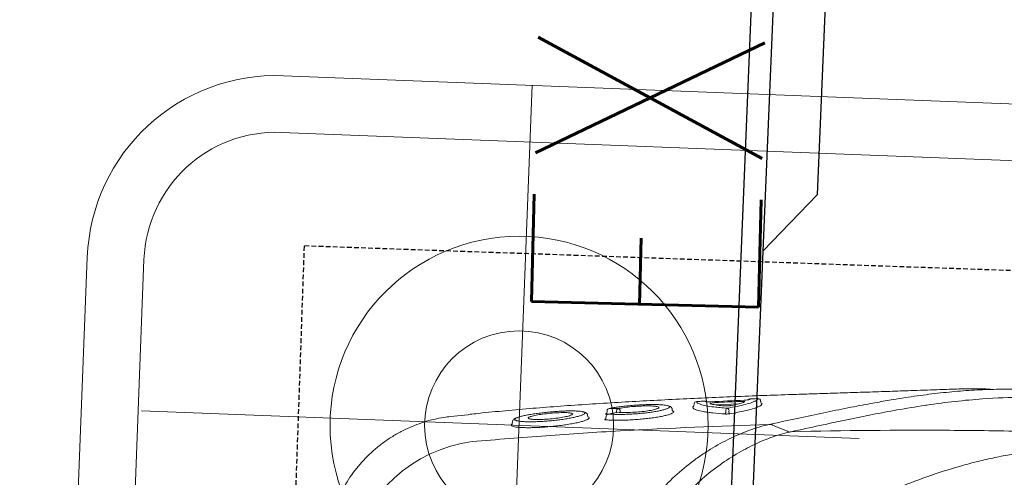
# Model space of a CAD drawing. Header units: millimetres. Extents: x 297264 to 416219, y -77299 to -23696.
# Tile 37 of 187: x 299033 to 299293, y -26248 to -26127. Entities that reach past the tile are written whole.
import ezdxf

# ---------------------------------------------------------------- set-up
doc = ezdxf.new("R2010")
doc.units = ezdxf.units.MM
doc.header["$LTSCALE"] = 2.5
doc.linetypes.add('11aa1PB-bd$0$11aa1PB-af$0$TRATTEGGIATA', pattern=[0.75, 0.5, -0.25])
for name, color, linetype, lineweight in [('CKD Equipments', 252, 'Continuous', 0), ('FURNITURES', 30, 'Continuous', 15), ('HATCH LIGHT', 250, 'Continuous', 0), ('K Equipment', 30, 'Continuous', 9), ('ROOM TEXT', 7, 'Continuous', 5)]:
    doc.layers.add(name, color=color, linetype=linetype, lineweight=lineweight)
doc.layers.add('Edges', color=7, linetype='Continuous')
doc.layers.add('FAINTEQUIP', color=253, linetype='Continuous')
doc.styles.add('MTEXT', font='romans.shx', dxfattribs={"width": 0.85})

# ---------------------------------------------------------------- blocks, each defined once
blk = doc.blocks.new('awreg')
at = {"layer": 'K Equipment'}
for p, q in [((60701.19, 14430.21, -7.42), (61051.19, 14430.24, -7.42)), ((60701.19, 14415.21, -7.42), (61051.19, 14415.24, -7.42)), ((60741.2, 14224.36, -7.42), (60741.19, 14414.36, -7.42)), ((60651.19, 14380.2, -7.42), (60651.22, 13980.2, -7.42)), ((60666.19, 14380.21, -7.42), (60666.22, 13980.21, -7.42)), ((60651.19, 14314.35, -7.42), (60841.19, 14314.37, -7.42))]:
    blk.add_line(p, q, dxfattribs=at)
for radius in [50, 25]:
    blk.add_circle((60741.19, 14314.36, -7.42), radius, dxfattribs=at)
for radius in [50, 35]:
    blk.add_arc((60701.19, 14380.21, -7.42), radius, 90.004, 180.004, dxfattribs=at)
blk = doc.blocks.new('G$C62143A14')
at = {"linetype": 'Continuous', "lineweight": 0}
for p, q in [((293.32, 389.13), (293.32, 389.13)), ((293.99, 384.45), (293.33, 389.13)), ((291.52, 372.86), (291.75, 373.03)), ((291.75, 373.03), (291.89, 372.94)), ((292.68, 372.68), (292.07, 372.73)), ((294.69, 352.82), (294.55, 352.56)), ((294.69, 352.82), (295.04, 352.87)), ((295.02, 347.96), (294.44, 348.02)), ((295.57, 347.57), (295.56, 347.78)), ((295.62, 347.42), (295.63, 347.34)), ((296.51, 347.79), (295.72, 347.85)), ((297.11, 347.26), (297.12, 347.17)), ((297.14, 330.54), (297.51, 330.6)), ((299.19, 324.84), (298.65, 324.89)), ((299.65, 313.02), (299.11, 319.03)), ((299.93, 306.87), (299.54, 307.1)), ((300.25, 307.25), (300.6, 307.28))]:
    blk.add_line(p, q, dxfattribs=at)
at = {"linetype": 'Continuous', "lineweight": 0, "flags": 128}
for points in [[(297.14, 316.41), (297.53, 316.42), (297.75, 316.42)], [(297.76, 315.55), (297.54, 315.55), (297.25, 315.55)], [(294.35, 303.89), (293.65, 301.9), (292.93, 299.88)], [(294.36, 303.9), (294.36, 303.9), (294.36, 303.9)]]:
    blk.add_lwpolyline(points, dxfattribs=at)
at = {"linetype": 'Continuous', "lineweight": 0}
for centre, radius, start, end in [((249.74, 376.79), 37.74, 9.6758, 79.5449), ((294.94, 347.26), 0.7, 12.661, 83.5815), ((296.43, 347.09), 0.7, 13.9483, 83.5267), ((296.58, 344.61), 0.647, 25.9821, 94.7257), ((296.48, 344.98), 0.693, 275.2747, 353.0745), ((298.68, 325.23), 0.348, 185.1947, 265.5072), ((299.12, 324.15), 0.697, 5.1574, 85.494), ((299.33, 321.9), 0.695, 318.7848, 5.7695), ((297.12, 316.75), 0.335, 206.4693, 272.844), ((297.27, 315.2), 0.351, 93.7086, 162.6713), ((297.78, 315.75), 0.67, 26.2861, 92.8593), ((297.71, 316.25), 0.701, 273.6779, 342.8405), ((300.37, 310.04), 0.693, 4.1684, 50.6673), ((300.53, 307.98), 0.698, 275.8053, 4.7892), ((300.28, 306.9), 0.349, 95.7954, 184.7427)]:
    blk.add_arc(centre, radius, start, end, dxfattribs=at)
for points, knots in [([(293.34, 389.13), (293.26, 389.7), (293.04, 391.17), (292.46, 393.48), (291.65, 396.06), (290.65, 398.57), (289.42, 401.09), (287.96, 403.58), (286.27, 406.01), (284.41, 408.27), (282.41, 410.34), (280.28, 412.24), (278.04, 413.94), (275.7, 415.46), (273.28, 416.78), (270.8, 417.9), (268.28, 418.84), (265.73, 419.56), (263.98, 419.98), (263.07, 420.1), (263.03, 420.11)], [0, 0, 0, 0, 0.037673, 0.095878, 0.154189, 0.212585, 0.271048, 0.33568, 0.39959, 0.46265, 0.524915, 0.586431, 0.647228, 0.707328, 0.766741, 0.825471, 0.883514, 0.940856, 0.997479, 1, 1, 1, 1]), ([(286.94, 383.13), (287.76, 376.65), (288.53, 370.15), (289.98, 357.15), (290.66, 350.64), (292.54, 331.08), (293.61, 318), (294.49, 304.89)], [0, 0, 0, 0, 0.25, 0.25, 0.5, 0.5, 1, 1, 1, 1]), ([(306.03, 246.53), (306.05, 246.74), (306.1, 247.44), (306.09, 249.1), (306.02, 251.41), (305.91, 253.61), (305.79, 255.51), (305.64, 257.64), (305.45, 260.19), (305.22, 263.27), (304.97, 266.57), (304.74, 269.7), (304.53, 272.52), (304.32, 275.47), (304.06, 279.2), (303.74, 283.72), (303.37, 289.07), (302.98, 294.49), (302.53, 300.72), (302.02, 307.68), (301.42, 315.36), (300.79, 323.06), (300.12, 330.75), (299.43, 338.41), (298.7, 346.04), (297.93, 353.61), (297.11, 361.08), (296.25, 368.42), (295.34, 375.55), (294.6, 380.92), (294.16, 383.8), (294.06, 384.46)], [0, 0, 0, 0, 0.00345, 0.046619, 0.089766, 0.112425, 0.13508, 0.158154, 0.181221, 0.209069, 0.237397, 0.25624, 0.275086, 0.294404, 0.313726, 0.346115, 0.37852, 0.411676, 0.44484, 0.491581, 0.538367, 0.585123, 0.633242, 0.681401, 0.729516, 0.779903, 0.830337, 0.880732, 0.93264, 0.98459, 1, 1, 1, 1]), ([(294.16, 352.6), (294.11, 352.65), (293.98, 352.78), (293.73, 353.31), (293.42, 354.15), (293.09, 355.26), (292.77, 356.58), (292.44, 358.09), (292.14, 359.73), (291.87, 361.47), (291.63, 363.23), (291.44, 364.97), (291.29, 366.64), (291.2, 368.2), (291.16, 369.59), (291.18, 370.78), (291.24, 371.74), (291.35, 372.47), (291.46, 372.73), (291.52, 372.86)], [0, 0, 0, 0, 0.033748, 0.0943765, 0.1550059, 0.2164046, 0.2778011, 0.3394988, 0.401186, 0.4625018, 0.5238027, 0.5842501, 0.6446877, 0.7043114, 0.7639324, 0.8229043, 0.8818778, 0.9409376, 1, 1, 1, 1]), ([(291.89, 372.94), (291.91, 372.94), (291.96, 372.91), (292.02, 372.8), (292.06, 372.73)], [0, 0, 0, 0, 0.362557, 1, 1, 1, 1]), ([(293.71, 371.53), (293.63, 371.79), (293.53, 372.04), (293.36, 372.27), (293.05, 372.57), (292.8, 372.64), (292.68, 372.68)], [0, 0, 0, 0, 0.040319, 0.556981, 0.79767, 1, 1, 1, 1]), ([(292.91, 371.44), (292.88, 371.3), (292.81, 370.96), (292.76, 370.16), (292.74, 369.11), (292.77, 367.89), (292.85, 366.53), (292.97, 365.07), (293.13, 363.56), (293.33, 362.02), (293.56, 360.51), (293.82, 359.04), (294.1, 357.68), (294.39, 356.46), (294.69, 355.42), (294.95, 354.63), (295.11, 354.31), (295.18, 354.18)], [0, 0, 0, 0, 0.051259, 0.120283, 0.188472, 0.25666, 0.324296, 0.39193, 0.459615, 0.527293, 0.595995, 0.664696, 0.734631, 0.804571, 0.875351, 0.946131, 1, 1, 1, 1]), ([(293.27, 372.08), (293.21, 372.06), (293.08, 372.03), (292.98, 371.77), (292.93, 371.56), (292.92, 371.5), (292.91, 371.44)], [0, 0, 0, 0, 0.435282, 0.87053, 0.887642, 1, 1, 1, 1]), ([(293.7, 371.55), (293.63, 371.69), (293.48, 371.99), (293.35, 372.05), (293.27, 372.08)], [0, 0, 0, 0, 0.460027, 1, 1, 1, 1]), ([(295.97, 354.29), (295.98, 354.35), (296.04, 354.57), (296.08, 355.21), (296.1, 356.17), (296.07, 357.34), (296, 358.65), (295.88, 360.07), (295.73, 361.57), (295.54, 363.11), (295.32, 364.64), (295.08, 366.13), (294.82, 367.54), (294.55, 368.81), (294.27, 369.93), (294, 370.83), (293.81, 371.37), (293.71, 371.53), (293.7, 371.55)], [0, 0, 0, 0, 0.024652, 0.093115, 0.161575, 0.22959, 0.297606, 0.365358, 0.433111, 0.501455, 0.569803, 0.639058, 0.708314, 0.778292, 0.84826, 0.918899, 0.989527, 1, 1, 1, 1]), ([(295.02, 357.12), (294.94, 357.28), (294.74, 357.66), (294.4, 358.94), (294.04, 360.69), (293.73, 362.7), (293.52, 364.71), (293.42, 366.44), (293.44, 367.69), (293.53, 368.06), (293.57, 368.21)], [0, 0, 0, 0, 0.104326, 0.2390748, 0.3747463, 0.5100267, 0.6439516, 0.7758487, 0.9059011, 1, 1, 1, 1]), ([(293.57, 368.21), (293.58, 368.28), (293.62, 368.55), (293.7, 368.56), (293.75, 368.57)], [0, 0, 0, 0, 0.273671, 1, 1, 1, 1]), ([(293.75, 368.57), (293.78, 368.56), (293.88, 368.54), (294, 368.28), (294.08, 368.1)], [0, 0, 0, 0, 0.292267, 1, 1, 1, 1]), ([(294.08, 368.1), (294.1, 368.07), (294.22, 367.87), (294.49, 366.91), (294.84, 365.29), (295.16, 363.32), (295.41, 361.3), (295.55, 359.45), (295.58, 357.95), (295.5, 357.42), (295.46, 357.16)], [0, 0, 0, 0, 0.025718, 0.168563, 0.309104, 0.450813, 0.590944, 0.727665, 0.867111, 1, 1, 1, 1]), ([(295.46, 357.16), (295.43, 357.05), (295.33, 356.78), (295.18, 356.76), (295.04, 357.07), (295.02, 357.12)], [0, 0, 0, 0, 0.3430891, 0.88625, 1, 1, 1, 1]), ([(295.04, 352.87), (295.18, 352.9), (295.45, 352.96), (295.69, 353.24), (295.84, 353.54), (295.93, 353.79), (295.96, 354.01), (295.98, 354.35)], [0, 0, 0, 0, 0.189682, 0.383118, 0.601033, 0.910563, 1, 1, 1, 1]), ([(295.18, 354.18), (295.2, 354.13), (295.31, 353.88), (295.51, 353.64), (295.73, 353.61), (295.89, 353.86), (295.95, 354.17), (295.97, 354.29)], [0, 0, 0, 0, 0.05833, 0.302284, 0.613601, 0.849253, 1, 1, 1, 1]), ([(294.55, 352.56), (294.53, 352.53), (294.46, 352.38), (294.33, 352.4), (294.2, 352.56), (294.16, 352.6)], [0, 0, 0, 0, 0.164294, 0.743142, 1, 1, 1, 1]), ([(296.72, 330.21), (296.64, 330.29), (296.48, 330.46), (296.21, 331.05), (295.92, 331.89), (295.62, 332.98), (295.33, 334.28), (295.04, 335.76), (294.78, 337.37), (294.55, 339.07), (294.35, 340.79), (294.2, 342.5), (294.09, 344.13), (294.03, 345.63), (294.02, 346.99), (294.05, 347.73), (294.07, 348.1)], [0, 0, 0, 0, 0.071618, 0.142753, 0.213878, 0.286427, 0.35898, 0.431664, 0.504338, 0.576108, 0.647879, 0.719404, 0.790924, 0.860781, 0.930635, 1, 1, 1, 1]), ([(294.07, 348.1), (294.07, 348.14), (294.08, 348.25), (294.11, 348.34), (294.16, 348.32), (294.21, 348.25), (294.23, 348.16), (294.23, 348.15)], [0, 0, 0, 0, 0.154961, 0.423114, 0.700286, 0.983621, 1, 1, 1, 1]), ([(294.44, 348.03), (294.42, 348.03), (294.36, 348.03), (294.29, 348.08), (294.24, 348.12), (294.22, 348.15), (294.22, 348.15), (294.22, 348.15)], [0, 0, 0, 0, 0.182746, 0.439819, 0.656767, 0.84565, 1, 1, 1, 1]), ([(295.56, 347.78), (295.56, 347.89), (295.56, 347.98), (295.58, 348.11), (295.59, 348.15), (295.61, 348.17), (295.62, 348.16), (295.64, 348.15), (295.65, 348.13), (295.67, 348.09), (295.68, 348.06), (295.7, 347.99), (295.71, 347.95), (295.72, 347.85)], [0, 0, 0, 0, 0.25, 0.25, 0.5, 0.5, 0.625, 0.625, 0.75, 0.75, 0.875, 0.875, 1, 1, 1, 1]), ([(295.63, 347.34), (295.62, 347.01), (295.59, 346.34), (295.6, 345.13), (295.65, 343.78), (295.75, 342.35), (295.88, 340.86), (296.05, 339.36), (296.26, 337.87), (296.48, 336.46), (296.73, 335.15), (296.99, 333.98), (297.26, 332.99), (297.49, 332.28), (297.62, 332.01), (297.67, 331.9)], [0, 0, 0, 0, 0.077175, 0.156582, 0.233739, 0.313124, 0.390191, 0.469435, 0.547696, 0.628206, 0.706882, 0.787758, 0.867927, 0.950446, 1, 1, 1, 1]), ([(296.18, 344.87), (296.1, 345.24), (296.02, 345.6), (295.94, 345.96), (295.84, 346.42), (295.73, 346.88), (295.63, 347.34)], [0, 0, 0, 0, 0.002000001, 0.002000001, 0.002000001, 0.004555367, 0.004555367, 0.004555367, 0.004555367]), ([(298.45, 331.95), (298.46, 331.99), (298.52, 332.19), (298.57, 332.76), (298.62, 333.69), (298.62, 334.81), (298.58, 336.08), (298.5, 337.45), (298.38, 338.92), (298.23, 340.41), (298.05, 341.92), (297.84, 343.39), (297.62, 344.77), (297.38, 346.07), (297.21, 346.8), (297.12, 347.17)], [0, 0, 0, 0, 0.020975, 0.103092, 0.183625, 0.266595, 0.345335, 0.426326, 0.505338, 0.586596, 0.666706, 0.749125, 0.829586, 0.912317, 1, 1, 1, 1]), ([(297.12, 347.17), (297.13, 346.81), (297.13, 346.45), (297.14, 346.09), (297.15, 345.69), (297.16, 345.29), (297.16, 344.9)], [0, 0, 0, 0, 0.002000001, 0.002000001, 0.002000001, 0.004185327, 0.004185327, 0.004185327, 0.004185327]), ([(296.09, 345.25), (296.17, 345.25), (296.31, 345.25), (296.46, 345.26), (296.53, 345.26)], [0, 0, 0, 0, 0.492258, 1, 1, 1, 1]), ([(297.58, 334.47), (297.49, 334.68), (297.28, 335.14), (296.94, 336.58), (296.61, 338.45), (296.35, 340.55), (296.19, 342.58), (296.15, 344.02), (296.17, 344.68), (296.18, 344.87)], [0, 0, 0, 0, 0.13658, 0.298557, 0.459137, 0.618553, 0.777567, 0.932744, 1, 1, 1, 1]), ([(296.54, 344.29), (296.47, 344.29), (296.39, 344.29), (296.32, 344.28), (296.25, 344.28), (296.18, 344.28), (296.16, 344.28)], [0.0009424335, 0.0009424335, 0.0009424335, 0.0009424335, 0.0012598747, 0.0012598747, 0.0012598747, 0.0015659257, 0.0015659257, 0.0015659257, 0.0015659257]), ([(297.16, 344.9), (297.28, 344.39), (297.51, 343.38), (297.82, 341.35), (298.05, 339.26), (298.19, 337.27), (298.2, 335.69), (298.16, 334.78), (298.09, 334.62), (298.08, 334.61)], [0, 0, 0, 0, 0.171047, 0.337716, 0.501919, 0.665785, 0.826587, 0.987812, 1, 1, 1, 1]), ([(261.89, 340.42), (262.18, 340.34), (262.47, 340.26), (263.05, 340.09), (263.34, 340), (264.19, 339.71), (264.75, 339.51), (266.4, 338.85), (267.46, 338.35), (269.53, 337.27), (270.53, 336.68), (272.48, 335.43), (273.41, 334.77), (276.1, 332.73), (277.76, 331.28), (280.86, 328.24), (282.3, 326.66), (283.99, 324.62), (284.32, 324.21), (284.96, 323.38), (285.28, 322.97), (286.2, 321.73), (286.79, 320.9), (288.47, 318.4), (289.48, 316.71), (291.29, 313.34), (292.1, 311.64), (293.13, 309.09), (293.45, 308.23), (294.02, 306.53), (294.28, 305.68), (294.5, 304.84)], [0, 0, 0, 0, 0.015625, 0.015625, 0.03125, 0.03125, 0.0625, 0.0625, 0.125, 0.125, 0.1875, 0.1875, 0.25, 0.25, 0.375, 0.375, 0.5, 0.5, 0.53125, 0.53125, 0.5625, 0.5625, 0.625, 0.625, 0.75, 0.75, 0.875, 0.875, 0.9375, 0.9375, 1, 1, 1, 1]), ([(298.08, 334.61), (298.03, 334.43), (297.92, 334.05), (297.73, 334.1), (297.6, 334.43), (297.58, 334.47)], [0, 0, 0, 0, 0.442836, 0.93482, 1, 1, 1, 1]), ([(292.69, 299.36), (292.26, 300.96), (291.71, 302.57), (290.72, 305), (290.36, 305.81), (289.6, 307.43), (289.2, 308.23), (287.91, 310.65), (286.95, 312.24), (284.85, 315.42), (283.7, 316.99), (281.18, 320.09), (279.83, 321.59), (276.94, 324.47), (275.4, 325.86), (272.9, 327.8), (272.03, 328.43), (270.67, 329.33), (270.21, 329.62), (269.28, 330.18), (268.8, 330.46), (267.36, 331.24), (266.37, 331.72), (264.32, 332.57), (263.27, 332.94), (262.17, 333.24)], [0, 0, 0, 0, 0.125, 0.125, 0.1875, 0.1875, 0.25, 0.25, 0.375, 0.375, 0.5, 0.5, 0.625, 0.625, 0.75, 0.75, 0.8125, 0.8125, 0.84375, 0.84375, 0.875, 0.875, 0.9375, 0.9375, 1, 1, 1, 1]), ([(297.51, 330.6), (297.64, 330.62), (297.9, 330.67), (298.14, 330.93), (298.31, 331.23), (298.4, 331.47), (298.43, 331.67), (298.44, 331.91)], [0, 0, 0, 0, 0.17949, 0.37827, 0.600214, 0.910843, 1, 1, 1, 1]), ([(297.67, 331.9), (297.7, 331.83), (297.81, 331.57), (297.99, 331.36), (298.2, 331.32), (298.35, 331.52), (298.42, 331.83), (298.45, 331.95)], [0, 0, 0, 0, 0.090668, 0.336678, 0.578374, 0.827655, 1, 1, 1, 1]), ([(297.02, 330.3), (296.99, 330.26), (296.91, 330.11), (296.8, 330.17), (296.72, 330.21)], [0, 0, 0, 0, 0.2883186, 1, 1, 1, 1]), ([(297.14, 330.54), (297.14, 330.52), (297.1, 330.38), (297.05, 330.33), (297.02, 330.3)], [0, 0, 0, 0, 0.259715, 1, 1, 1, 1]), ([(296.82, 316.6), (296.85, 317.77), (296.91, 318.83), (297.01, 320.26), (297.05, 320.72), (297.12, 321.35), (297.14, 321.56), (297.19, 321.95), (297.21, 322.14), (297.34, 323.04), (297.46, 323.63), (297.62, 324.2), (297.65, 324.31), (297.72, 324.5), (297.76, 324.59), (297.87, 324.83), (297.94, 324.95), (298.02, 325.04)], [0, 0, 0, 0, 0.25, 0.25, 0.375, 0.375, 0.4375, 0.4375, 0.5, 0.5, 0.75, 0.75, 0.8125, 0.8125, 0.875, 0.875, 1, 1, 1, 1]), ([(298.34, 325.2), (298.34, 325.19), (298.36, 325.18), (298.39, 325.12), (298.41, 325.05), (298.41, 325.05), (298.41, 325.05), (298.41, 325.05), (298.41, 325.05), (298.41, 325.03), (298.41, 325.02), (298.42, 325.01)], [0, 0, 0, 0, 0.360471, 0.996119, 1, 1, 1, 1, 1, 1, 1.104216, 1.104216, 1.104216, 1.104216]), ([(299.21, 323.4), (299.17, 323.3), (299.01, 322.93), (298.78, 321.67), (298.58, 319.9), (298.44, 317.97), (298.4, 316.69), (298.38, 316.05)], [0, 0, 0, 0, 0.101558, 0.36428, 0.634712, 0.816091, 1, 1, 1, 1]), ([(299.81, 324.21), (299.68, 324.19), (299.47, 324.14), (299.28, 323.61), (299.21, 323.4)], [0, 0, 0, 0, 0.608975, 1, 1, 1, 1]), ([(300.02, 321.97), (299.98, 322.44), (299.94, 322.9), (299.89, 323.37), (299.87, 323.65), (299.84, 323.93), (299.81, 324.21)], [0, 0, 0, 0, 0.002, 0.002, 0.002, 0.003216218, 0.003216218, 0.003216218, 0.003216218]), ([(298.95, 317.07), (298.97, 317.47), (299, 317.84), (299.05, 318.52), (299.09, 318.84), (299.2, 319.71), (299.29, 320.17), (299.39, 320.51)], [0, 0, 0, 0, 0.25, 0.25, 0.5, 0.5, 1, 1, 1, 1]), ([(299.39, 320.51), (299.41, 320.58), (299.44, 320.6), (299.48, 320.55), (299.5, 320.52), (299.53, 320.44), (299.55, 320.39), (299.58, 320.27), (299.59, 320.2), (299.63, 320.04), (299.64, 319.95), (299.67, 319.75), (299.69, 319.65), (299.71, 319.44), (299.72, 319.33), (299.73, 319.22)], [0, 0, 0, 0, 0.25, 0.25, 0.375, 0.375, 0.5, 0.5, 0.625, 0.625, 0.75, 0.75, 0.875, 0.875, 1, 1, 1, 1]), ([(299.9, 320.47), (299.88, 320.64), (299.87, 320.8), (299.86, 321.04), (299.86, 321.11), (299.85, 321.25), (299.85, 321.32), (299.85, 321.45), (299.85, 321.51), (299.86, 321.61), (299.86, 321.66), (299.88, 321.78), (299.89, 321.83), (299.91, 321.85)], [0, 0, 0, 0, 0.25, 0.25, 0.375, 0.375, 0.5, 0.5, 0.625, 0.625, 0.75, 0.75, 1, 1, 1, 1]), ([(296.94, 315.3), (296.92, 315.4), (296.9, 315.5), (296.87, 315.71), (296.86, 315.83), (296.84, 316.06), (296.83, 316.18), (296.82, 316.4), (296.82, 316.5), (296.82, 316.6)], [0, 0, 0, 0, 0.25, 0.25, 0.5, 0.5, 0.75, 0.75, 1, 1, 1, 1]), ([(299.54, 307.1), (299.53, 307.1), (299.38, 307.19), (299.02, 307.89), (298.46, 309.27), (297.9, 311.14), (297.39, 313.18), (297.09, 314.59), (296.94, 315.3)], [0, 0, 0, 0, 0.014248, 0.225084, 0.445739, 0.672661, 0.835112, 1, 1, 1, 1]), ([(298.38, 316.05), (298.57, 315.15), (298.96, 313.34), (299.55, 311.21), (300.06, 309.65), (300.35, 309.1), (300.47, 308.88)], [0, 0, 0, 0, 0.266556, 0.54057, 0.811878, 1, 1, 1, 1]), ([(299.12, 315.04), (299.11, 315.1), (299.1, 315.18), (299.07, 315.33), (299.05, 315.42), (299.02, 315.68), (298.99, 315.87), (298.97, 316.15), (298.96, 316.24), (298.95, 316.43), (298.95, 316.52), (298.94, 316.69), (298.94, 316.78), (298.94, 316.93), (298.94, 317.01), (298.95, 317.07)], [0, 0, 0, 0, 0.125, 0.125, 0.25, 0.25, 0.5, 0.5, 0.625, 0.625, 0.75, 0.75, 0.875, 0.875, 1, 1, 1, 1]), ([(300.19, 311.52), (300.11, 311.7), (300.02, 311.9), (299.85, 312.38), (299.76, 312.65), (299.49, 313.53), (299.31, 314.23), (299.12, 315.04)], [0, 0, 0, 0, 0.25, 0.25, 0.5, 0.5, 1, 1, 1, 1]), ([(300.3, 312.85), (300.31, 312.74), (300.32, 312.63), (300.33, 312.42), (300.33, 312.31), (300.34, 312.12), (300.34, 312.03), (300.34, 311.86), (300.33, 311.78), (300.32, 311.59), (300.3, 311.51), (300.26, 311.46), (300.25, 311.46), (300.22, 311.47), (300.21, 311.49), (300.19, 311.52)], [0, 0, 0, 0, 0.125, 0.125, 0.25, 0.25, 0.375, 0.375, 0.5, 0.5, 0.75, 0.75, 0.875, 0.875, 1, 1, 1, 1]), ([(300.92, 310.22), (300.9, 310.24), (300.88, 310.3), (300.84, 310.42), (300.83, 310.47), (300.81, 310.57), (300.8, 310.63), (300.76, 310.82), (300.74, 310.97), (300.7, 311.28), (300.68, 311.45), (300.67, 311.62)], [0, 0, 0, 0, 0.25, 0.25, 0.375, 0.375, 0.5, 0.5, 0.75, 0.75, 1, 1, 1, 1]), ([(301.23, 308.04), (301.19, 308.5), (301.15, 308.97), (301.11, 309.43), (301.1, 309.65), (301.08, 309.87), (301.06, 310.1)], [0, 0, 0, 0, 0.002, 0.002, 0.002, 0.002950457, 0.002950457, 0.002950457, 0.002950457]), ([(300.47, 308.88), (300.53, 308.75), (300.7, 308.38), (300.95, 308.11), (301.14, 308.06), (301.23, 308.04)], [0, 0, 0, 0, 0.205685, 0.600472, 1, 1, 1, 1]), ([(294.5, 304.84), (294.51, 304.77), (294.52, 304.69), (294.53, 304.52), (294.53, 304.43), (294.51, 304.27), (294.49, 304.19), (294.43, 304.04), (294.4, 303.97), (294.36, 303.9)], [0, 0, 0, 0, 0.25, 0.25, 0.5, 0.5, 0.75, 0.75, 1, 1, 1, 1]), ([(294.5, 304.84), (294.5, 304.84), (294.5, 304.85), (294.49, 304.86), (294.49, 304.87), (294.49, 304.88), (294.49, 304.89)], [0, 0, 0, 0, 0.000033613, 0.000033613, 0.000033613, 0.0000984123, 0.0000984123, 0.0000984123, 0.0000984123]), ([(294.49, 304.89), (295.09, 302.54), (296.29, 297.84), (297.97, 291.2), (299.52, 284.89), (300.69, 279.97), (301.27, 277.25), (301.44, 276.45)], [0, 0, 0, 0, 0.225239, 0.450475, 0.677754, 0.905051, 1, 1, 1, 1]), ([(299.98, 307.08), (299.98, 307.07), (299.98, 307.05), (299.98, 307.04), (299.98, 307), (299.97, 306.9), (299.95, 306.88), (299.93, 306.87)], [-0.134772, -0.134772, -0.134772, -0.134772, 0, 0, 0, 0.374519, 1, 1, 1, 1]), ([(292.81, 298.92), (293.68, 285.01), (294.34, 271.07), (295.02, 250.13), (295.19, 243.14), (295.43, 229.15), (295.5, 222.15), (295.54, 201.17), (295.36, 187.21), (294.56, 159.32), (293.96, 145.4), (293.13, 131.5)], [0, 0, 0, 0, 0.25, 0.25, 0.375, 0.375, 0.5, 0.5, 0.75, 0.75, 1, 1, 1, 1]), ([(301.12, 263.85), (300.65, 266.26), (299.77, 270.69), (298.2, 277.53), (296.56, 284.26), (294.77, 291.32), (293.46, 296.39), (292.81, 298.92)], [0, 0, 0, 0, 0.229395, 0.422012, 0.614832, 0.807537, 1, 1, 1, 1]), ([(265.16, 295.03), (266.9, 292.42), (268.56, 289.8), (271.72, 284.5), (273.22, 281.83), (276.08, 276.42), (277.43, 273.7), (279.98, 268.18), (281.17, 265.39), (283.41, 259.74), (284.44, 256.91), (285.85, 252.62), (286.3, 251.18), (287.14, 248.29), (287.54, 246.84), (288.29, 243.91), (288.64, 242.44), (289.27, 239.47), (289.55, 237.97), (290.02, 234.96), (290.22, 233.44), (290.43, 231.13), (290.49, 230.35), (290.55, 229.19), (290.56, 228.8), (290.59, 228.01), (290.6, 227.62), (290.62, 225.65), (290.56, 224.09), (290.35, 221.02), (290.18, 219.49), (289.77, 216.47), (289.52, 214.97), (288.95, 211.99), (288.63, 210.51), (287.95, 207.58), (287.58, 206.12), (286.8, 203.23), (286.38, 201.79), (285.07, 197.5), (284.11, 194.66), (280.98, 186.21), (278.56, 180.65), (274.42, 172.38), (272.96, 169.66), (269.9, 164.27), (268.3, 161.61), (266.62, 158.98)], [0, 0, 0, 0, 0.0625, 0.0625, 0.125, 0.125, 0.1875, 0.1875, 0.25, 0.25, 0.3125, 0.3125, 0.34375, 0.34375, 0.375, 0.375, 0.40625, 0.40625, 0.4375, 0.4375, 0.46875, 0.46875, 0.484375, 0.484375, 0.492188, 0.492188, 0.5, 0.5, 0.53125, 0.53125, 0.5625, 0.5625, 0.59375, 0.59375, 0.625, 0.625, 0.65625, 0.65625, 0.6875, 0.6875, 0.75, 0.75, 0.875, 0.875, 0.9375, 0.9375, 1, 1, 1, 1]), ([(301.44, 276.45), (301.75, 275.05), (302.55, 271.44), (303.6, 265.92), (304.62, 259.79), (305.4, 253.83), (305.96, 247.99), (306.24, 243.12), (306.35, 239.27), (306.37, 236.26), (306.35, 232.9), (306.3, 229.24), (306.24, 225.22), (306.18, 221.07), (306.13, 216.7), (306.09, 212.1), (306.06, 207.11), (306.04, 201.95), (306.04, 196.95), (306.05, 192.75), (306.06, 189.23), (306.06, 186.3), (306.05, 183.54), (306.03, 180.52), (305.98, 177.38), (305.88, 174.2), (305.73, 171.32), (305.46, 167.82), (304.99, 163.66), (304.2, 158.49), (303.16, 153), (302.17, 148.58), (301.46, 146.05), (301.24, 145.3)], [0, 0, 0, 0, 0.033599, 0.086704, 0.14001, 0.193319, 0.246393, 0.299468, 0.326258, 0.353125, 0.379834, 0.406408, 0.428618, 0.451478, 0.47167, 0.492329, 0.516002, 0.540379, 0.564065, 0.588402, 0.605742, 0.623087, 0.640895, 0.658706, 0.685242, 0.711788, 0.738802, 0.765824, 0.81871, 0.871587, 0.924587, 0.977588, 1, 1, 1, 1]), ([(304.34, 232.77), (304.34, 233.59), (304.32, 235.34), (304.17, 240.5), (303.67, 247.37), (302.53, 255.86), (301.72, 260.92), (301.15, 263.69), (301.12, 263.85)], [0, 0, 0, 0, 0.076639, 0.163762, 0.518013, 0.751525, 0.985081, 1, 1, 1, 1])]:
    blk.add_open_spline(points, degree=3, knots=knots, dxfattribs=at)
for points in [[(298.02, 325.04), (298.12, 325.16), (298.22, 325.21), (298.34, 325.2)], [(300.67, 311.62), (300.42, 314.57), (300.17, 317.52), (299.9, 320.47)], [(299.91, 321.85), (299.94, 321.91), (299.98, 321.95), (300.02, 321.97)], [(299.73, 319.22), (299.93, 317.1), (300.12, 314.97), (300.3, 312.85)], [(301.06, 310.1), (301.01, 310.12), (300.97, 310.16), (300.92, 310.22)], [(294.35, 303.89), (294.36, 303.89), (294.36, 303.89), (294.36, 303.9)], [(292.69, 299.36), (292.71, 299.54), (292.8, 299.72), (292.93, 299.88)], [(292.81, 298.92), (292.77, 299.07), (292.73, 299.22), (292.69, 299.36)]]:
    blk.add_open_spline(points, degree=3, dxfattribs=at)
at = {"layer": 'FAINTEQUIP', "color": 4, "linetype": '11aa1PB-bd$0$11aa1PB-af$0$TRATTEGGIATA'}
blk.add_lwpolyline([(337, 429.45), (338.5, 25.45), (1.5, 24.2), (0, 428.19), (337, 429.45)], dxfattribs=at)
blk = doc.blocks.new('boilerplan')
at = {"layer": 'Edges'}
for p, q in [((693.38, 60.72), (300.46, 60.72)), ((399.3, 54.95), (300.27, 54.95)), ((399.3, 54.95), (414.88, 41.12)), ((591.16, 54.95), (399.3, 54.95)), ((414.88, 41.12), (575.59, 41.12))]:
    blk.add_line(p, q, dxfattribs=at)
blk = doc.blocks.new('G$C6845078B')
blk.add_blockref('boilerplan', (-210.19, -41.12))

msp = doc.modelspace()

# ---------------------------------------------------------------- hatches: boundary and pattern name
at = {"layer": 'HATCH LIGHT', "true_color": 0x636466}
h = msp.add_hatch(dxfattribs=at)
h.set_pattern_fill('ANSI32', color=251, scale=6)
h.set_pattern_definition([(45, (233893.35, -46725.026), (-40.411153, 40.411153), []), (45, (233920.29, -46725.026), (-40.411153, 40.411153), [])])
h.paths.add_polyline_path([(311036.19, -32589.97), (310842.25, -32638.82), (311023.79, -33359.69), (298471.14, -33359.58, -0.000263), (298456.61, -33559.58), (311280.4, -33559.7)])
h.paths.add_polyline_path([(298885.09, -25157.06), (298685, -25157.06, -0.011972), (298203.78, -34256.03), (298404.38, -34256.03, 0.01196)])
h.paths.add_polyline_path([(298868.71, -25697.6), (308547.65, -26046.56, 0.003501), (309041.72, -26800.64), (309209.35, -26691.53), (308659.24, -25850.46), (298874.95, -25497.7, -0.000262)])
h = msp.add_hatch(dxfattribs=at)
h.set_pattern_fill('ANSI37', color=251, scale=8)
h.set_pattern_definition([(45, (233893.352, -46725.026), (-17.960512, 17.960512), []), (135, (233893.352, -46725.026), (-17.960512, -17.960512), [])])
edge = h.paths.add_edge_path()
edge.add_line((301662.25, -25798.32), (298868.71, -25697.6))
edge.add_arc((108471.36, -19659.44), 190493.08, 356.5735369, 358.1835586, ccw=False)
edge.add_line((298623.89, -31044.72), (301473.11, -31044.74))
edge.add_line((301473.11, -31044.74), (301599.61, -27535.69))
edge.add_line((301599.61, -27535.69), (301499.68, -27532.09))
edge.add_line((301499.68, -27532.09), (301470.43, -28343.52))
edge.add_line((301470.43, -28343.52), (301470.43, -28343.52))
edge.add_line((301470.43, -28343.52), (301405.58, -30142.35))
edge.add_line((301405.58, -30142.35), (301376.65, -30944.74))
edge.add_line((301376.65, -30944.74), (298744.94, -30944.72))
edge.add_line((298744.94, -30944.72), (298870.96, -27449.28))
edge.add_line((298870.96, -27449.28), (299870.31, -27485.31))
edge.add_line((299870.31, -27485.31), (299911.71, -27486.81))
edge.add_line((299911.71, -27486.81), (299915.31, -27386.87))
edge.add_line((299915.31, -27386.87), (298874.57, -27349.35))
edge.add_line((298874.57, -27349.35), (298930.47, -25799.9))
edge.add_line((298930.47, -25799.9), (300429.5, -25853.94))
edge.add_line((300429.5, -25853.94), (300418.69, -26153.75))
edge.add_line((300418.69, -26153.75), (300395.29, -26801.7))
edge.add_line((300395.29, -26801.7), (300392.65, -26874.86))
edge.add_line((300392.65, -26874.86), (300492.58, -26878.47))
edge.add_line((300492.58, -26878.47), (300529.38, -25857.54))
edge.add_line((300529.38, -25857.54), (301558.71, -25894.65))
edge.add_line((301558.71, -25894.65), (301532.11, -26632.68))
edge.add_line((301532.11, -26632.68), (301632.04, -26636.28))
edge.add_line((301632.04, -26636.28), (301662.25, -25798.32))

# ---------------------------------------------------------------- block references
at = {"layer": 'CKD Equipments', "ltscale": 10, "rotation": 87.62417962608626}
msp.add_blockref('G$C6845078B', (299235.28, -26377.51, 7.42), dxfattribs=at)
at = {"layer": 'CKD Equipments', "ltscale": 0.25, "rotation": 87.79023278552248}
msp.add_blockref('G$C62143A14', (299524.18, -26539.83), dxfattribs=at)
at = {"layer": 'FURNITURES', "xscale": -1, "rotation": 87.79023278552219}
msp.add_blockref('awreg', (315810.6, 33910.03, 7.42), dxfattribs=at)

# ---------------------------------------------------------------- texts
at = {"layer": 'ROOM TEXT', "insert": (299233.32, -25993.93), "char_height": 60, "width": 170.9174, "attachment_point": 9, "rotation": 88.5718, "style": 'MTEXT'}
msp.add_mtext('\\pxqc;EXT-02', dxfattribs=at)

doc.saveas('drawing.dxf')
